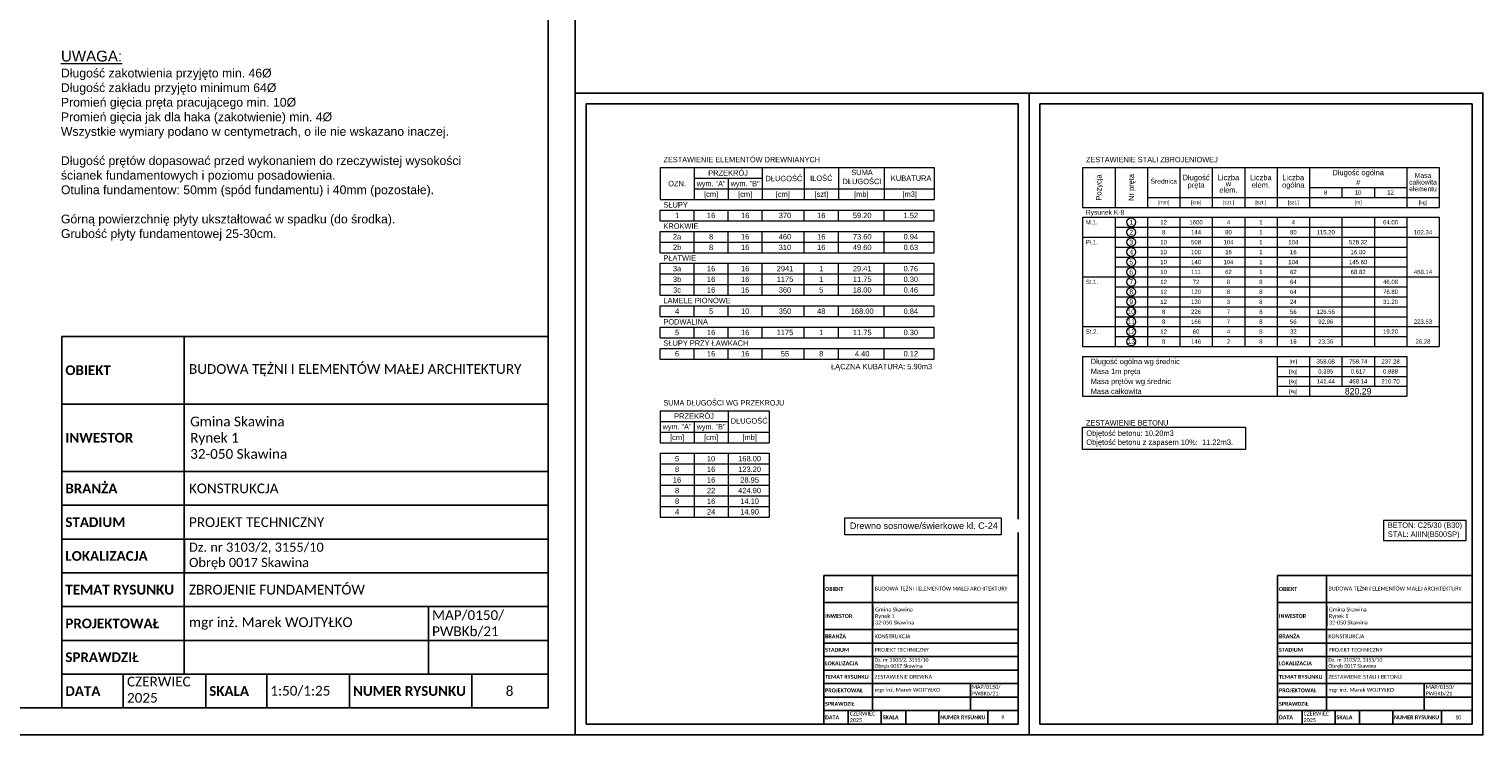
# Model space of a CAD drawing. Header units: millimetres. Extents: x 219841 to 236232, y -126388 to -112129.
# Tile 29 of 30: x 234887 to 236232, y -113614 to -112960. Entities that reach past the tile are written whole.
import ezdxf
from ezdxf.enums import TextEntityAlignment as Align

# ---------------------------------------------------------------- set-up
doc = ezdxf.new("R2010")
doc.units = ezdxf.units.MM
for name, color, linetype, lineweight in [('A-WIDOKOWA', 7, 'Continuous', 25), ('Opis', 41, 'Continuous', 9), ('tekst', 31, 'Continuous', 9), ('widokowa', 151, 'Continuous', 18)]:
    doc.layers.add(name, color=color, linetype=linetype, lineweight=lineweight)
doc.styles.add('Arial', font='GOTHIC.TTF')
doc.styles.add('SIMPLEX', font='GOTHIC.TTF')
doc.styles.get("Standard").update_dxf_attribs({"font": 'GOTHIC.TTF'})

# ---------------------------------------------------------------- blocks, each defined once
blk = doc.blocks.new('zw$61FA')
for points in [[(0, 562.5), (226.2, 562.5), (226.2, 437.5), (0, 437.5), (0, 562.5)], [(0, 437.5), (226.2, 437.5), (226.2, 375), (0, 375), (0, 437.5)], [(0, 375), (226.2, 375), (226.2, 312.5), (0, 312.5), (0, 375)], [(0, 312.5), (226.2, 312.5), (226.2, 250), (0, 250), (0, 312.5)], [(0, 250), (226.2, 250), (226.2, 187.5), (0, 187.5), (0, 250)], [(0, 187.5), (226.2, 187.5), (226.2, 125), (0, 125), (0, 187.5)], [(226.2, 187.5), (678.7, 187.5), (678.7, 125), (226.2, 125), (226.2, 187.5)], [(678.7, 187.5), (900, 187.5), (900, 125), (678.7, 125), (678.7, 187.5)], [(0, 125), (226.2, 125), (226.2, 62.5), (0, 62.5), (0, 125)], [(226.2, 125), (678.7, 125), (678.7, 62.5), (226.2, 62.5), (226.2, 125)], [(678.7, 125), (900, 125), (900, 62.5), (678.7, 62.5), (678.7, 125)]]:
    blk.add_lwpolyline(points)
for points in [[(226.2, 437.5), (900, 437.5), (900, 375), (226.2, 375)], [(226.2, 375), (900, 375), (900, 312.5), (226.2, 312.5)], [(226.2, 250), (900, 250), (900, 187.5), (226.2, 187.5)], [(0, 62.5), (113.1, 62.5), (113.1, 0), (0, 0)], [(113.1, 62.5), (266.2, 62.5), (266.2, 0), (113.1, 0)], [(266.2, 62.5), (379.3, 62.5), (379.3, 0), (266.2, 0)], [(379.3, 62.5), (532.4, 62.5), (532.4, 0), (379.3, 0)], [(532.4, 62.5), (758.7, 62.5), (758.7, 0), (532.4, 0)], [(758.7, 62.5), (900, 62.5), (900, 0), (758.7, 0)]]:
    blk.add_lwpolyline(points, close=True)
at = {"layer": 'tekst', "char_height": 18}
for s, insert, width, attachment_point in [('\\pxql;{\\fCalibri|b1|i0|c238|p34; OBIEKT}', (108.1, 625), 216.222, 5), ('\\pxql;{\\fCalibri|b1|i0|c238|p34; INWESTOR}', (108.1, 500), 216.222, 5), ('\\pxql;{\\fCalibri|b1|i0|c238|p34; BRANŻA}', (108.1, 406.2), 216.222, 5), ('{\\fCalibri|b0|i0|c238|p34;KONSTRUKCJA}', (235.1, 406.2), 462.4, 4), ('\\pxql;{\\fCalibri|b1|i0|c238|p34; STADIUM}', (108.1, 343.7), 216.222, 5), ('{\\fCalibri|b0|i0|c238|p34;PROJEKT TECHNICZNY}', (235.1, 343.7), 664.9, 4), ('\\pxql;{\\fCalibri|b1|i0|c238|p34; LOKALIZACJA}', (108.1, 281.2), 216.222, 5), ('\\pxql;{\\fCalibri|b1|i0|c238|p34; TEMAT RYSUNKU}', (108.1, 218.7), 216.222, 5), ('\\pxql;{\\fCalibri|b1|i0|c238|p34; PROJEKTOWAŁ}', (108.1, 156.2), 216.222, 5), ('\\pxql;{\\fCalibri|b0|i0|c238|p34;mgr inż. Marek WOJTYŁKO}', (456.9, 156.2), 443.567, 5), ('\\pxql;{\\fCalibri|b0|i0|c238|p34; MAP/0150/\\P PWBKb/21}', (786.8, 156.2), 216.222, 5), ('\\pxql;{\\fCalibri|b1|i0|c238|p34; SPRAWDZIŁ}', (108.1, 93.7), 216.222, 5), ('\\pxql;{\\fCalibri|b0|i0|c238|p34;CZERWIEC\\P2025}', (228.5, 33.6), 216.222, 5), ('\\pxql;{\\fCalibri|b1|i0|c238|p34; DATA}', (56.6, 31.2), 113.111, 5), ('\\pxql;{\\fCalibri|b1|i0|c238|p34; SKALA}', (322.8, 31.2), 113.111, 5)]:
    blk.add_mtext(s, dxfattribs=dict(at, insert=insert, width=width, attachment_point=attachment_point))
at = {"layer": 'tekst', "insert": (235.1, 625), "char_height": 18, "width": 664.9, "attachment_point": 4, "bg_fill": 2}
blk.add_mtext('\\A1;\\fCalibri|b0|i0|c238|p34;BUDOWA TĘŻNI I ELEMENTÓW MAŁEJ ARCHITEKTURY', dxfattribs=at)
blk.add_lwpolyline([(0, 687.5), (226.2, 687.5), (226.2, 562.5), (0, 562.5), (0, 687.5)])
blk.add_lwpolyline([(226.2, 687.5), (900, 687.5), (900, 562.5), (226.2, 562.5)], close=True)
at = {"layer": 'tekst', "width": 664.9, "attachment_point": 4, "bg_fill": 2}
for s, insert, char_height in [('{\\fCalibri|b0|i0|c238|p34;\\C256;Gmina Skawina\\PRynek 1\\P32-050 Skawina}', (237.3, 500), 18), ('{\\fCalibri|b0|i0|c238|p34;Dz. nr 3103/2, 3155/10\\PObręb 0017 Skawina}', (235.1, 281.2), 17)]:
    blk.add_mtext(s, dxfattribs=dict(at, insert=insert, char_height=char_height))
for points in [[(226.2, 562.5), (900, 562.5), (900, 437.5), (226.2, 437.5)], [(226.2, 312.5), (900, 312.5), (900, 250), (226.2, 250)]]:
    blk.add_lwpolyline(points, close=True)

msp = doc.modelspace()

# ---------------------------------------------------------------- linework, layer by layer
for points in [[(235030.59, -113463.6), (235367.48, -113463.6), (235367.48, -113494.85), (235030.59, -113494.85)], [(235667.72, -113553.6), (235802.48, -113553.6), (235802.48, -113566.1), (235667.72, -113566.1)], [(236087.72, -113553.6), (236222.48, -113553.6), (236222.48, -113566.1), (236087.72, -113566.1)], [(235107.15, -113557.35), (235183.7, -113557.35), (235183.7, -113588.6), (235107.15, -113588.6)], [(235183.7, -113557.35), (235296.81, -113557.35), (235296.81, -113588.6), (235183.7, -113588.6)], [(235296.81, -113557.35), (235367.48, -113557.35), (235367.48, -113588.6), (235296.81, -113588.6)], [(235698.35, -113591.1), (235728.97, -113591.1), (235728.97, -113603.6), (235698.35, -113603.6)], [(235728.97, -113591.1), (235774.21, -113591.1), (235774.21, -113603.6), (235728.97, -113603.6)], [(235774.21, -113591.1), (235802.48, -113591.1), (235802.48, -113603.6), (235774.21, -113603.6)], [(236118.35, -113591.1), (236148.97, -113591.1), (236148.97, -113603.6), (236118.35, -113603.6)], [(236148.97, -113591.1), (236194.21, -113591.1), (236194.21, -113603.6), (236148.97, -113603.6)], [(236194.21, -113591.1), (236222.48, -113591.1), (236222.48, -113603.6), (236194.21, -113603.6)]]:
    msp.add_lwpolyline(points, close=True)
at = {"layer": 'Defpoints'}
msp.add_lwpolyline([(233292.48, -113613.6), (235392.48, -113613.6), (235392.48, -112128.6), (233292.48, -112128.6)], close=True, dxfattribs=at)
at = {"layer": 'Opis'}
for p, q in [((235470.96, -113088.56), (235724.66, -113088.56)), ((235470.96, -113088.56), (235470.96, -113118.09)), ((235502.46, -113088.56), (235502.46, -113118.09)), ((235565.46, -113088.56), (235565.46, -113118.09)), ((235604.47, -113088.56), (235604.47, -113118.09)), ((235635.97, -113088.56), (235635.97, -113118.09)), ((235678.5, -113088.56), (235678.5, -113118.09)), ((235724.66, -113088.56), (235724.66, -113118.09)), ((235862, -113088.56), (236162, -113088.56)), ((235862, -113088.56), (235862, -113125.36)), ((235892, -113088.56), (235892, -113125.36)), ((235922, -113088.56), (235922, -113125.36)), ((235952, -113088.56), (235952, -113125.36)), ((235982, -113088.56), (235982, -113125.36)), ((236012, -113088.56), (236012, -113125.36)), ((236042, -113088.56), (236042, -113125.36)), ((236072, -113088.56), (236072, -113125.36)), ((236162, -113088.56), (236162, -113125.36)), ((236162, -113088.56), (236192, -113088.56)), ((236192, -113088.56), (236192, -113125.36)), ((235502.46, -113098.4), (235565.46, -113098.4)), ((235502.46, -113108.24), (235724.66, -113108.24)), ((235533.96, -113098.4), (235533.96, -113118.09)), ((236072, -113106.96), (236162, -113106.96)), ((236102, -113106.96), (236102, -113116.16)), ((236132, -113106.96), (236132, -113116.16)), ((235470.96, -113118.09), (235724.66, -113118.09)), ((235922, -113116.16), (236162, -113116.16)), ((236162, -113116.16), (236192, -113116.16)), ((235470.96, -113127.93), (235724.66, -113127.93)), ((235470.96, -113137.77), (235470.96, -113127.93)), ((235502.46, -113137.77), (235502.46, -113127.93)), ((235533.96, -113137.77), (235533.96, -113127.93)), ((235565.46, -113137.77), (235565.46, -113127.93)), ((235604.47, -113137.77), (235604.47, -113127.93)), ((235635.97, -113137.77), (235635.97, -113127.93)), ((235678.5, -113137.77), (235678.5, -113127.93)), ((235724.66, -113137.77), (235724.66, -113127.93)), ((235862, -113125.36), (236162, -113125.36)), ((235862, -113134.56), (236162, -113134.56)), ((235862, -113134.56), (235862, -113143.76)), ((235892, -113134.56), (235892, -113143.76)), ((235922, -113134.56), (235922, -113143.76)), ((235952, -113134.56), (235952, -113143.76)), ((235982, -113134.56), (235982, -113143.76)), ((236012, -113134.56), (236012, -113143.76)), ((236042, -113134.56), (236042, -113143.76)), ((236072, -113134.56), (236072, -113143.76)), ((236102, -113134.56), (236102, -113143.76)), ((236132, -113134.56), (236132, -113143.76)), ((236162, -113125.36), (236192, -113125.36)), ((236162, -113134.56), (236192, -113134.56)), ((236162, -113134.56), (236162, -113143.76)), ((236192, -113134.56), (236192, -113143.76)), ((235470.96, -113137.77), (235724.66, -113137.77)), ((235470.96, -113167.31), (235470.96, -113147.62)), ((235470.96, -113147.62), (235724.66, -113147.62)), ((235502.46, -113167.31), (235502.46, -113147.62)), ((235533.96, -113167.31), (235533.96, -113147.62)), ((235565.46, -113167.31), (235565.46, -113147.62)), ((235604.47, -113167.31), (235604.47, -113147.62)), ((235635.97, -113167.31), (235635.97, -113147.62)), ((235678.5, -113167.31), (235678.5, -113147.62)), ((235724.66, -113167.31), (235724.66, -113147.62)), ((235862, -113143.76), (235862, -113152.96)), ((235892, -113143.76), (236162, -113143.76)), ((235892, -113143.76), (235892, -113152.96)), ((235922, -113143.76), (235922, -113152.96)), ((235952, -113143.76), (235952, -113152.96)), ((235982, -113143.76), (235982, -113152.96)), ((236012, -113143.76), (236012, -113152.96)), ((236042, -113143.76), (236042, -113152.96)), ((236072, -113143.76), (236072, -113152.96)), ((236102, -113143.76), (236102, -113152.96)), ((236132, -113143.76), (236132, -113152.96)), ((236162, -113143.76), (236162, -113152.96)), ((236192, -113143.76), (236192, -113152.96)), ((235470.96, -113157.46), (235724.66, -113157.46)), ((235862, -113152.96), (236162, -113152.96)), ((235862, -113152.96), (235862, -113162.16)), ((235862, -113162.16), (235862, -113171.36)), ((235892, -113152.96), (236162, -113152.96)), ((235892, -113152.96), (235892, -113162.16)), ((235892, -113162.16), (236162, -113162.16)), ((235892, -113162.16), (235892, -113171.36)), ((235922, -113152.96), (235922, -113162.16)), ((235922, -113162.16), (235922, -113171.36)), ((235952, -113152.96), (235952, -113162.16)), ((235952, -113162.16), (235952, -113171.36)), ((235982, -113152.96), (235982, -113162.16)), ((235982, -113162.16), (235982, -113171.36)), ((236012, -113152.96), (236012, -113162.16)), ((236012, -113162.16), (236012, -113171.36)), ((236042, -113152.96), (236042, -113162.16)), ((236042, -113162.16), (236042, -113171.36)), ((236072, -113152.96), (236072, -113162.16)), ((236072, -113162.16), (236072, -113171.36)), ((236102, -113152.96), (236102, -113162.16)), ((236102, -113162.16), (236102, -113171.36)), ((236132, -113152.96), (236132, -113162.16)), ((236132, -113162.16), (236132, -113171.36)), ((236162, -113152.96), (236192, -113152.96)), ((236162, -113152.96), (236162, -113162.16)), ((236162, -113162.16), (236162, -113171.36)), ((236192, -113152.96), (236192, -113162.16)), ((236192, -113162.16), (236192, -113171.36)), ((235470.96, -113167.31), (235724.66, -113167.31)), ((235470.96, -113206.68), (235470.96, -113177.15)), ((235470.96, -113177.15), (235724.66, -113177.15)), ((235502.46, -113206.68), (235502.46, -113177.15)), ((235533.96, -113206.68), (235533.96, -113177.15)), ((235565.46, -113206.68), (235565.46, -113177.15)), ((235604.47, -113206.68), (235604.47, -113177.15)), ((235635.97, -113206.68), (235635.97, -113177.15)), ((235678.5, -113206.68), (235678.5, -113177.15)), ((235724.66, -113206.68), (235724.66, -113177.15)), ((235862, -113171.36), (235862, -113180.56)), ((235892, -113171.36), (236162, -113171.36)), ((235892, -113171.36), (235892, -113180.56)), ((235922, -113171.36), (235922, -113180.56)), ((235952, -113171.36), (235952, -113180.56)), ((235982, -113171.36), (235982, -113180.56)), ((236012, -113171.36), (236012, -113180.56)), ((236042, -113171.36), (236042, -113180.56)), ((236072, -113171.36), (236072, -113180.56)), ((236102, -113171.36), (236102, -113180.56)), ((236132, -113171.36), (236132, -113180.56)), ((236162, -113171.36), (236162, -113180.56)), ((236192, -113171.36), (236192, -113180.56)), ((235470.96, -113186.99), (235724.66, -113186.99)), ((235862, -113180.56), (235862, -113189.76)), ((235862, -113189.76), (236162, -113189.76)), ((235862, -113189.76), (235862, -113198.96)), ((235892, -113180.56), (236162, -113180.56)), ((235892, -113180.56), (235892, -113189.76)), ((235892, -113189.76), (236162, -113189.76)), ((235892, -113189.76), (235892, -113198.96)), ((235922, -113180.56), (235922, -113189.76)), ((235922, -113189.76), (235922, -113198.96)), ((235952, -113180.56), (235952, -113189.76)), ((235952, -113189.76), (235952, -113198.96)), ((235982, -113180.56), (235982, -113189.76)), ((235982, -113189.76), (235982, -113198.96)), ((236012, -113180.56), (236012, -113189.76)), ((236012, -113189.76), (236012, -113198.96)), ((236042, -113180.56), (236042, -113189.76)), ((236042, -113189.76), (236042, -113198.96)), ((236072, -113180.56), (236072, -113189.76)), ((236072, -113189.76), (236072, -113198.96)), ((236102, -113180.56), (236102, -113189.76)), ((236102, -113189.76), (236102, -113198.96)), ((236132, -113180.56), (236132, -113189.76)), ((236132, -113189.76), (236132, -113198.96)), ((236162, -113180.56), (236162, -113189.76)), ((236162, -113189.76), (236192, -113189.76)), ((236162, -113189.76), (236162, -113198.96)), ((236192, -113180.56), (236192, -113189.76)), ((236192, -113189.76), (236192, -113198.96)), ((235470.96, -113196.84), (235724.66, -113196.84)), ((235862, -113198.96), (235862, -113208.16)), ((235892, -113198.96), (236162, -113198.96)), ((235892, -113198.96), (235892, -113208.16)), ((235922, -113198.96), (235922, -113208.16)), ((235952, -113198.96), (235952, -113208.16)), ((235982, -113198.96), (235982, -113208.16)), ((236012, -113198.96), (236012, -113208.16)), ((236042, -113198.96), (236042, -113208.16)), ((236072, -113198.96), (236072, -113208.16)), ((236102, -113198.96), (236102, -113208.16)), ((236132, -113198.96), (236132, -113208.16)), ((236162, -113198.96), (236162, -113208.16)), ((236192, -113198.96), (236192, -113208.16)), ((235470.96, -113206.68), (235724.66, -113206.68)), ((235470.96, -113216.52), (235724.66, -113216.52)), ((235470.96, -113226.37), (235470.96, -113216.52)), ((235502.46, -113226.37), (235502.46, -113216.52)), ((235533.96, -113226.37), (235533.96, -113216.52)), ((235565.46, -113226.37), (235565.46, -113216.52)), ((235604.47, -113226.37), (235604.47, -113216.52)), ((235635.97, -113226.37), (235635.97, -113216.52)), ((235678.5, -113226.37), (235678.5, -113216.52)), ((235724.66, -113226.37), (235724.66, -113216.52)), ((235862, -113208.16), (235862, -113217.36)), ((235862, -113217.36), (235862, -113226.56)), ((235892, -113208.16), (236162, -113208.16)), ((235892, -113208.16), (235892, -113217.36)), ((235892, -113217.36), (236162, -113217.36)), ((235892, -113217.36), (235892, -113226.56)), ((235922, -113208.16), (235922, -113217.36)), ((235922, -113217.36), (235922, -113226.56)), ((235952, -113208.16), (235952, -113217.36)), ((235952, -113217.36), (235952, -113226.56)), ((235982, -113208.16), (235982, -113217.36)), ((235982, -113217.36), (235982, -113226.56)), ((236012, -113208.16), (236012, -113217.36)), ((236012, -113217.36), (236012, -113226.56)), ((236042, -113208.16), (236042, -113217.36)), ((236042, -113217.36), (236042, -113226.56)), ((236072, -113208.16), (236072, -113217.36)), ((236072, -113217.36), (236072, -113226.56)), ((236102, -113208.16), (236102, -113217.36)), ((236102, -113217.36), (236102, -113226.56)), ((236132, -113208.16), (236132, -113217.36)), ((236132, -113217.36), (236132, -113226.56)), ((236162, -113208.16), (236162, -113217.36)), ((236162, -113217.36), (236162, -113226.56)), ((236192, -113208.16), (236192, -113217.36)), ((236192, -113217.36), (236192, -113226.56)), ((235470.96, -113226.37), (235724.66, -113226.37)), ((235862, -113226.56), (235862, -113235.76)), ((235892, -113226.56), (236162, -113226.56)), ((235892, -113226.56), (235892, -113235.76)), ((235922, -113226.56), (235922, -113235.76)), ((235952, -113226.56), (235952, -113235.76)), ((235982, -113226.56), (235982, -113235.76)), ((236012, -113226.56), (236012, -113235.76)), ((236042, -113226.56), (236042, -113235.76)), ((236072, -113226.56), (236072, -113235.76)), ((236102, -113226.56), (236102, -113235.76)), ((236132, -113226.56), (236132, -113235.76)), ((236162, -113226.56), (236162, -113235.76)), ((236192, -113226.56), (236192, -113235.76)), ((235470.96, -113236.21), (235724.66, -113236.21)), ((235470.96, -113246.06), (235470.96, -113236.21)), ((235502.46, -113246.06), (235502.46, -113236.21)), ((235533.96, -113246.06), (235533.96, -113236.21)), ((235565.46, -113246.06), (235565.46, -113236.21)), ((235604.47, -113246.06), (235604.47, -113236.21)), ((235635.97, -113246.06), (235635.97, -113236.21)), ((235678.5, -113246.06), (235678.5, -113236.21)), ((235724.66, -113246.06), (235724.66, -113236.21)), ((235862, -113235.76), (236162, -113235.76)), ((235862, -113235.76), (235862, -113244.96)), ((235892, -113235.76), (236162, -113235.76)), ((235892, -113235.76), (235892, -113244.96)), ((235922, -113235.76), (235922, -113244.96)), ((235952, -113235.76), (235952, -113244.96)), ((235982, -113235.76), (235982, -113244.96)), ((236012, -113235.76), (236012, -113244.96)), ((236042, -113235.76), (236042, -113244.96)), ((236072, -113235.76), (236072, -113244.96)), ((236102, -113235.76), (236102, -113244.96)), ((236132, -113235.76), (236132, -113244.96)), ((236162, -113235.76), (236192, -113235.76)), ((236162, -113235.76), (236162, -113244.96)), ((236192, -113235.76), (236192, -113244.96)), ((235470.96, -113246.06), (235724.66, -113246.06)), ((235470.96, -113255.9), (235724.66, -113255.9)), ((235470.96, -113265.74), (235470.96, -113255.9)), ((235502.46, -113265.74), (235502.46, -113255.9)), ((235533.96, -113265.74), (235533.96, -113255.9)), ((235565.46, -113265.74), (235565.46, -113255.9)), ((235604.47, -113265.74), (235604.47, -113255.9)), ((235635.97, -113265.74), (235635.97, -113255.9)), ((235678.5, -113265.74), (235678.5, -113255.9)), ((235724.66, -113265.74), (235724.66, -113255.9)), ((235862, -113244.96), (235862, -113254.16)), ((235862, -113254.16), (236162, -113254.16)), ((235892, -113244.96), (236162, -113244.96)), ((235892, -113244.96), (235892, -113254.16)), ((235892, -113254.16), (236162, -113254.16)), ((235922, -113244.96), (235922, -113254.16)), ((235952, -113244.96), (235952, -113254.16)), ((235982, -113244.96), (235982, -113254.16)), ((236012, -113244.96), (236012, -113254.16)), ((236042, -113244.96), (236042, -113254.16)), ((236072, -113244.96), (236072, -113254.16)), ((236102, -113244.96), (236102, -113254.16)), ((236132, -113244.96), (236132, -113254.16)), ((236162, -113244.96), (236162, -113254.16)), ((236162, -113254.16), (236192, -113254.16)), ((236192, -113244.96), (236192, -113254.16)), ((235470.96, -113265.74), (235724.66, -113265.74)), ((235862, -113263.36), (236162, -113263.36)), ((235862, -113263.36), (235862, -113300.16)), ((236042, -113263.36), (236042, -113300.16)), ((236072, -113263.36), (236072, -113300.16)), ((236102, -113263.36), (236102, -113290.96)), ((236132, -113263.36), (236132, -113290.96)), ((236162, -113263.36), (236162, -113300.16)), ((236042, -113272.56), (236162, -113272.56)), ((236042, -113281.76), (236162, -113281.76)), ((236042, -113290.96), (236162, -113290.96)), ((235862, -113300.16), (236162, -113300.16)), ((235470.96, -113313.62), (235572.09, -113313.62)), ((235470.96, -113313.62), (235470.96, -113343.15)), ((235470.96, -113323.46), (235533.96, -113323.46)), ((235502.46, -113323.46), (235502.46, -113343.15)), ((235533.96, -113313.62), (235533.96, -113343.15)), ((235572.09, -113313.62), (235572.09, -113343.15)), ((235470.96, -113333.3), (235572.09, -113333.3)), ((235470.96, -113343.15), (235572.09, -113343.15)), ((235470.96, -113352.99), (235470.96, -113412.05)), ((235470.96, -113352.99), (235572.09, -113352.99)), ((235470.96, -113362.84), (235572.09, -113362.84)), ((235502.46, -113352.99), (235502.46, -113412.05)), ((235533.96, -113352.99), (235533.96, -113412.05)), ((235572.09, -113352.99), (235572.09, -113412.05)), ((235470.96, -113372.68), (235572.09, -113372.68)), ((235470.96, -113382.52), (235572.09, -113382.52)), ((235470.96, -113392.37), (235572.09, -113392.37)), ((235470.96, -113402.21), (235572.09, -113402.21)), ((235470.96, -113412.05), (235572.09, -113412.05))]:
    msp.add_line(p, q, dxfattribs=at)
msp.add_lwpolyline([(235862, -113328.9), (236012.72, -113328.9), (236012.72, -113349.57), (235862, -113349.57)], close=True, dxfattribs=at)
for centre in [(235907, -113139.16), (235907, -113148.36), (235907, -113157.56), (235907, -113166.76), (235907, -113175.96), (235907, -113185.16), (235907, -113194.36), (235907, -113203.56), (235907, -113212.76), (235907, -113221.96), (235907, -113231.16), (235907, -113240.36), (235907, -113249.56)]:
    msp.add_circle(centre, 4.1, dxfattribs=at)
at = {"layer": 'tekst', "ltscale": 70}
msp.add_lwpolyline([(236140.34, -113433.75), (236216.92, -113433.75), (236216.92, -113415.03), (236140.34, -113415.03)], close=True, dxfattribs=at)

# ---------------------------------------------------------------- texts
at = {"layer": 'Opis'}
for s, width, p in [('ZESTAWIENIE ELEMENTÓW DREWNIANYCH', 0.85, (235474.11, -113081.17)), ('ZESTAWIENIE STALI ZBROJENIOWEJ', 0.85, (235865.15, -113081.17)), ('SŁUPY', 0.9, (235474.11, -113123.01)), ('KROKWIE', 0.9, (235474.11, -113142.7)), ('PŁATWIE', 0.9, (235474.11, -113172.23)), ('LAMELE PIONOWE', 0.9, (235474.11, -113211.6)), ('PODWALINA', 0.9, (235474.11, -113231.29)), ('SŁUPY PRZY ŁAWKACH', 0.9, (235474.11, -113250.98)), ('SUMA DŁUGOŚCI WG PRZEKROJU', 0.8, (235474.11, -113306.23)), ('ZESTAWIENIE BETONU', 0.85, (235865.15, -113324.77))]:
    msp.add_text(s, height=5, dxfattribs=dict(at, width=width)).set_placement(p, align=Align.MIDDLE_LEFT)
for s, p in [('PRZEKRÓJ', (235533.96, -113093.48)), ('DŁUGOŚĆ', (235585.58, -113098.67)), ('ILOŚĆ', (235620.22, -113098.4)), ('KUBATURA', (235703.34, -113098.37)), ('OZN.', (235486.71, -113103.32)), ('[cm]', (235518.21, -113113.16)), ('[cm]', (235549.71, -113113.16)), ('[cm]', (235584.55, -113113.16)), ('[szt]', (235620.22, -113113.16)), ('[mb]', (235657.22, -113113.16)), ('[m3]', (235702.01, -113113.16)), ('1', (235486.71, -113132.85)), ('16', (235518.21, -113132.85)), ('16', (235549.71, -113132.85)), ('370', (235586.58, -113132.85)), ('16', (235620.17, -113132.85)), ('59.20', (235658.06, -113132.85)), ('1.52', (235703.05, -113132.85)), ('2a', (235486.71, -113152.54)), ('8', (235518.21, -113152.54)), ('16', (235549.71, -113152.54)), ('460', (235586.58, -113152.54)), ('16', (235620.17, -113152.54)), ('73.60', (235658.06, -113152.54)), ('0.94', (235703.05, -113152.54)), ('2b', (235486.71, -113162.38)), ('8', (235518.21, -113162.38)), ('16', (235549.71, -113162.38)), ('310', (235586.58, -113162.38)), ('16', (235620.17, -113162.38)), ('49.60', (235658.06, -113162.38)), ('0.63', (235703.05, -113162.38)), ('3b', (235486.71, -113191.91)), ('3a', (235486.71, -113182.07)), ('16', (235518.21, -113182.07)), ('16', (235518.21, -113191.91)), ('16', (235549.71, -113182.07)), ('16', (235549.71, -113191.91)), ('2941', (235586.58, -113182.07)), ('1175', (235586.58, -113191.91)), ('1', (235620.17, -113182.07)), ('1', (235620.17, -113191.91)), ('29.41', (235658.06, -113182.07)), ('11.75', (235658.06, -113191.91)), ('0.76', (235703.05, -113182.07)), ('0.30', (235703.05, -113191.91)), ('3c', (235486.71, -113201.76)), ('16', (235518.21, -113201.76)), ('16', (235549.71, -113201.76)), ('360', (235586.58, -113201.76)), ('5', (235620.17, -113201.76)), ('18.00', (235658.06, -113201.76)), ('0.46', (235703.05, -113201.76)), ('4', (235486.71, -113221.45)), ('5', (235518.21, -113221.45)), ('10', (235549.71, -113221.45)), ('350', (235586.58, -113221.45)), ('48', (235620.17, -113221.45)), ('168.00', (235658.06, -113221.45)), ('0.84', (235703.05, -113221.45)), ('5', (235486.71, -113241.13)), ('16', (235518.21, -113241.13)), ('16', (235549.71, -113241.13)), ('1175', (235586.58, -113241.13)), ('1', (235620.17, -113241.13)), ('11.75', (235658.06, -113241.13)), ('0.30', (235703.05, -113241.13)), ('6', (235486.71, -113260.82)), ('16', (235518.21, -113260.82)), ('16', (235549.71, -113260.82)), ('55', (235586.58, -113260.82)), ('8', (235620.17, -113260.82)), ('4.40', (235658.06, -113260.82)), ('0.12', (235703.05, -113260.82)), ('PRZEKRÓJ', (235502.46, -113318.54)), ('DŁUGOŚĆ', (235553.44, -113322.96)), ('[cm]', (235486.71, -113338.23)), ('[cm]', (235518.21, -113338.23)), ('[mb]', (235553.85, -113338.23)), ('5', (235486.71, -113357.91)), ('8', (235486.71, -113367.76)), ('10', (235518.21, -113357.91)), ('16', (235518.21, -113367.76)), ('168.00', (235553.85, -113357.91)), ('123.20', (235553.85, -113367.76)), ('16', (235486.71, -113377.6)), ('16', (235518.21, -113377.6)), ('28.95', (235553.85, -113377.6)), ('8', (235486.71, -113387.44)), ('22', (235518.21, -113387.44)), ('424.90', (235553.85, -113387.44)), ('4', (235486.71, -113407.13)), ('8', (235486.71, -113397.29)), ('24', (235518.21, -113407.13)), ('16', (235518.21, -113397.29)), ('14.10', (235553.85, -113397.29)), ('14.90', (235553.85, -113407.13))]:
    msp.add_text(s, height=5, dxfattribs=at).set_placement(p, align=Align.MIDDLE_CENTER)
at = {"layer": 'Opis', "style": 'Arial'}
for s, p in [('Pozycja', (235877, -113106.96)), ('Nr pręta', (235907, -113106.96))]:
    msp.add_text(s, height=5, rotation=90, dxfattribs=at).set_placement(p, align=Align.MIDDLE_CENTER)
for s, height, p in [('Długość', 5, (235967, -113097.76)), ('Liczba', 5, (235997, -113097.76)), ('Liczba', 5, (236027, -113097.76)), ('Liczba', 5, (236057, -113097.76)), ('Długość ogólna', 5, (236117, -113093.16)), ('Masa', 4.5, (236177, -113095.8)), ('Średnica', 4.5, (235937.1, -113101.24)), ('pręta', 5, (235967, -113104.66)), ('elem.', 5, (235997, -113109.26)), ('w', 5, (235997, -113103.51)), ('elem.', 5, (236027, -113104.66)), ('ogólna', 5, (236057, -113104.66)), ('8', 4, (236087, -113111.56)), ('10', 4, (236117, -113111.56)), ('#', 5, (236117, -113102.36)), ('12', 4, (236147, -113111.56)), ('całkowita', 4.5, (236177, -113102.01)), ('elementu', 4.5, (236177, -113108.22)), ('[mm]', 3.5, (235937, -113120.76)), ('[cm]', 3.5, (235967, -113120.76)), ('[szt.]', 3.5, (235997, -113120.76)), ('[szt.]', 3.5, (236027, -113120.76)), ('[szt.]', 3.5, (236057, -113120.76)), ('[m]', 3.5, (236117, -113120.76)), ('[kg]', 3.5, (236177, -113120.76)), ('1', 4.5, (235907, -113139.16)), ('12', 4, (235937, -113139.16)), ('1600', 4, (235967, -113139.16)), ('4', 4, (235997, -113139.16)), ('1', 4, (236027, -113139.16)), ('4', 4, (236057, -113139.16)), ('64.00', 4, (236147, -113139.16)), ('2', 4.5, (235907, -113148.36)), ('8', 4, (235937, -113148.36)), ('144', 4, (235967, -113148.36)), ('80', 4, (235997, -113148.36)), ('1', 4, (236027, -113148.36)), ('80', 4, (236057, -113148.36)), ('115.20', 4, (236087, -113148.36)), ('102.34', 4, (236177, -113148.36)), ('3', 4.5, (235907, -113157.56)), ('10', 4, (235937, -113157.56)), ('508', 4, (235967, -113157.56)), ('104', 4, (235997, -113157.56)), ('1', 4, (236027, -113157.56)), ('104', 4, (236057, -113157.56)), ('528.32', 4, (236117, -113157.56)), ('4', 4.5, (235907, -113166.76)), ('5', 4.5, (235907, -113175.96)), ('10', 4, (235937, -113166.76)), ('10', 4, (235937, -113175.96)), ('100', 4, (235967, -113166.76)), ('140', 4, (235967, -113175.96)), ('104', 4, (235997, -113175.96)), ('16', 4, (235997, -113166.76)), ('1', 4, (236027, -113166.76)), ('1', 4, (236027, -113175.96)), ('104', 4, (236057, -113175.96)), ('16', 4, (236057, -113166.76)), ('145.60', 4, (236117, -113175.96)), ('16.00', 4, (236117, -113166.76)), ('6', 4.5, (235907, -113185.16)), ('10', 4, (235937, -113185.16)), ('111', 4, (235967, -113185.16)), ('62', 4, (235997, -113185.16)), ('1', 4, (236027, -113185.16)), ('62', 4, (236057, -113185.16)), ('68.82', 4, (236117, -113185.16)), ('468.14', 4, (236177, -113185.16)), ('8', 4.5, (235907, -113203.56)), ('7', 4.5, (235907, -113194.36)), ('12', 4, (235937, -113194.36)), ('12', 4, (235937, -113203.56)), ('120', 4, (235967, -113203.56)), ('72', 4, (235967, -113194.36)), ('8', 4, (235997, -113194.36)), ('8', 4, (235997, -113203.56)), ('8', 4, (236027, -113194.36)), ('8', 4, (236027, -113203.56)), ('64', 4, (236057, -113194.36)), ('64', 4, (236057, -113203.56)), ('46.08', 4, (236147, -113194.36)), ('76.80', 4, (236147, -113203.56)), ('9', 4.5, (235907, -113212.76)), ('12', 4, (235937, -113212.76)), ('130', 4, (235967, -113212.76)), ('3', 4, (235997, -113212.76)), ('8', 4, (236027, -113212.76)), ('24', 4, (236057, -113212.76)), ('31.20', 4, (236147, -113212.76)), ('10', 4.5, (235907, -113221.96)), ('11', 4.5, (235907, -113231.16)), ('8', 4, (235937, -113221.96)), ('8', 4, (235937, -113231.16)), ('226', 4, (235967, -113221.96)), ('166', 4, (235967, -113231.16)), ('7', 4, (235997, -113221.96)), ('7', 4, (235997, -113231.16)), ('8', 4, (236027, -113221.96)), ('8', 4, (236027, -113231.16)), ('56', 4, (236057, -113221.96)), ('56', 4, (236057, -113231.16)), ('126.56', 4, (236087, -113221.96)), ('92.96', 4, (236087, -113231.16)), ('223.53', 4, (236177, -113231.16)), ('12', 4.5, (235907, -113240.36)), ('12', 4, (235937, -113240.36)), ('60', 4, (235967, -113240.36)), ('4', 4, (235997, -113240.36)), ('8', 4, (236027, -113240.36)), ('32', 4, (236057, -113240.36)), ('19.20', 4, (236147, -113240.36)), ('13', 4.5, (235907, -113249.56)), ('8', 4, (235937, -113249.56)), ('146', 4, (235967, -113249.56)), ('2', 4, (235997, -113249.56)), ('8', 4, (236027, -113249.56)), ('16', 4, (236057, -113249.56)), ('23.36', 4, (236087, -113249.56)), ('26.28', 4, (236177, -113249.56)), ('[m]', 3.5, (236057, -113267.96)), ('358.08', 4, (236087, -113267.96)), ('758.74', 4, (236117, -113267.96)), ('237.28', 4, (236147, -113267.96)), ('[kg]', 3.5, (236057, -113277.16)), ('[kg]', 3.5, (236057, -113286.36)), ('141.44', 4, (236087, -113286.36)), ('0.395', 4, (236087, -113277.16)), ('468.14', 4, (236117, -113286.36)), ('0.617', 4, (236117, -113277.16)), ('210.70', 4, (236147, -113286.36)), ('0.888', 4, (236147, -113277.16)), ('[kg]', 3.5, (236057, -113295.56)), ('820.29', 6, (236117, -113295.56))]:
    msp.add_text(s, height=height, dxfattribs=at).set_placement(p, align=Align.MIDDLE_CENTER)
at = {"layer": 'Opis', "width": 0.8}
for s, p in [('wym. "A"', (235518.21, -113103.32)), ('wym. "B"', (235549.71, -113103.32)), ('wym. "A"', (235486.71, -113328.38)), ('wym. "B"', (235518.21, -113328.38))]:
    msp.add_text(s, height=5, dxfattribs=at).set_placement(p, align=Align.MIDDLE_CENTER)
at = {"layer": 'Opis', "style": 'Arial'}
for s, height, p in [('M.1.', 4, (235865, -113139.16)), ('Rysunek K-8', 4.5, (235865, -113129.96)), ('Pł.1.', 4, (235865, -113157.56)), ('St.1.', 4, (235865, -113194.36)), ('St.2.', 4, (235865, -113240.36)), ('Długość ogólna wg średnic', 5, (235869.5, -113267.96)), ('Masa 1m pręta', 5, (235869.5, -113277.16)), ('Masa prętów wg średnic', 5, (235869.5, -113286.36)), ('Masa całkowita', 5, (235869.5, -113295.56))]:
    msp.add_text(s, height=height, dxfattribs=at).set_placement(p, align=Align.MIDDLE_LEFT)
at = {"layer": 'Opis'}
msp.add_text('ŁĄCZNA KUBATURA: 5.90m3', height=5, dxfattribs=at).set_placement((235722.77, -113272.72), align=Align.MIDDLE_RIGHT)
at = {"layer": 'Opis', "insert": (235626.34, -113090.54), "char_height": 5, "width": 63, "attachment_point": 1}
msp.add_mtext('\\pxqc;SUMA\\PDŁUGOŚCI', dxfattribs=at)
at = {"layer": 'Opis', "insert": (235865.42, -113331.88), "char_height": 5, "width": 148.2805, "attachment_point": 1, "style": 'Arial'}
msp.add_mtext('Objętość betonu: 10.20m3\\PObjętość betonu z zapasem 10%:  11.22m3.', dxfattribs=at)
at = {"layer": 'tekst', "ltscale": 70, "attachment_point": 5, "style": 'SIMPLEX'}
for s, insert, char_height, width in [('\\pxql;{\\fArial|b0|i0|c238|p34;\\LUWAGA:\\P\\H0.81019x;\\lDługość zakotwienia przyjęto min. 46%%C\\PDługość zakładu przyjęto minimum 64%%C\\PPromień gięcia pręta pracującego min. 10%%C\\PPromień gięcia jak dla haka (zakotwienie) min. 4%%C\\PWszystkie wymiary podano w centymetrach, o ile nie wskazano inaczej.\\P\\PDługość prętów dopasować przed wykonaniem do rzeczywistej wysokości ścianek fundamentowych i poziomu posadowienia.\\POtulina fundamentow: 50mm (spód fundamentu) i 40mm (pozostałe).\\P\\PGórną powierzchnię płyty ukształtować w spadku (do środka).\\PGrubość płyty fundamentowej 25-30cm.\\P\\P\\H1.2343x;\\P^I\\P^I}', (235119.65, -113099.38), 10, 406.25), ('\\pxql;BETON: C25/30 (B30)\\PSTAL: AIIIN(B500SP)', (236195.24, -113424.39), 5, 101.5625)]:
    msp.add_mtext(s, dxfattribs=dict(at, insert=insert, char_height=char_height, width=width))
at = {"layer": 'tekst'}
for s, insert, char_height, width, attachment_point in [('{\\fCalibri|b0|i0|c238|p34;ZBROJENIE FUNDAMENTÓW}', (235035.03, -113479.23), 9, 332.45, 4), ('\\pxql;{\\fCalibri|b0|i0|c238|p34; 1:50/1:25}', (235145.42, -113572.98), 9, 76.5556, 5), ('{\\fCalibri|b0|i0|c238|p34;ZESTAWIENIE DREWNA}', (235669.5, -113559.85), 3.6, 132.98, 4), ('{\\fCalibri|b0|i0|c238|p34;ZESTAWIENIE STALI I BETONU}', (236089.5, -113559.85), 3.6, 132.98, 4), ('\\pxql;{\\fCalibri|b1|i0|c238|p34; NUMER RYSUNKU}', (235237.76, -113572.98), 9, 108.1112, 5), ('\\pxql;{\\fCalibri|b1|i0|c238|p34; NUMER RYSUNKU}', (235750.59, -113597.35), 3.6, 43.2445, 5), ('\\pxql;{\\fCalibri|b1|i0|c238|p34; NUMER RYSUNKU}', (236170.59, -113597.35), 3.6, 43.2445, 5)]:
    msp.add_mtext(s, dxfattribs=dict(at, insert=insert, char_height=char_height, width=width, attachment_point=attachment_point))

# ---------------------------------------------------------------- next in the draw order: block references
for p, xscale, yscale, zscale in [((234917.48, -113588.6), 0.5, 0.5, 0.5), ((235622.48, -113603.6), 0.2, 0.2, 0.2), ((236042.48, -113603.6), 0.2, 0.2, 0.2)]:
    msp.add_blockref('zw$61FA', p, dxfattribs=dict(xscale=xscale, yscale=yscale, zscale=zscale))

# ---------------------------------------------------------------- next in the draw order: linework, layer by layer
at = {"layer": 'A-WIDOKOWA'}
for points in [[(233317.48, -113588.6), (235367.48, -113588.6), (235367.48, -112153.6), (233317.48, -112153.6)], [(235402.48, -113603.6), (235802.48, -113603.6), (235802.48, -113029.6), (235402.48, -113029.6)]]:
    msp.add_lwpolyline(points, close=True, dxfattribs=at)
at = {"layer": 'Defpoints'}
msp.add_lwpolyline([(235392.48, -113613.6), (235812.48, -113613.6), (235812.48, -113019.6), (235392.48, -113019.6)], close=True, dxfattribs=at)

# ---------------------------------------------------------------- next in the draw order: texts
at = {"layer": 'tekst', "attachment_point": 5}
for s, insert, char_height, width in [('\\pxql;{\\fCalibri|b0|i0|c238|p34;8}', (235366.46, -113572.98), 9, 76.5556), ('\\pxql;{\\fCalibri|b0|i0|c238|p34;9}', (235802.07, -113597.35), 3.6, 30.6222), ('\\pxql;{\\fCalibri|b0|i0|c238|p34;10}', (236222.07, -113597.35), 3.6, 30.6222)]:
    msp.add_mtext(s, dxfattribs=dict(at, insert=insert, char_height=char_height, width=width))

# ---------------------------------------------------------------- next in the draw order: texts
at = {"layer": 'tekst', "ltscale": 70, "insert": (235788.74, -113420.03), "char_height": 6, "width": 284.266, "attachment_point": 5, "style": 'SIMPLEX', "bg_fill": 2}
msp.add_mtext('\\pxql;{\\fArial|b0|i0|c238|p34;Drewno sosnowe/świerkowe kl. C-24}', dxfattribs=at)

# ---------------------------------------------------------------- next in the draw order: linework, layer by layer
at = {"layer": 'A-WIDOKOWA'}
msp.add_lwpolyline([(235822.48, -113603.6), (236222.48, -113603.6), (236222.48, -113029.6), (235822.48, -113029.6)], close=True, dxfattribs=at)
at = {"layer": 'Defpoints'}
msp.add_lwpolyline([(235812.48, -113613.6), (236232.48, -113613.6), (236232.48, -113019.6), (235812.48, -113019.6)], close=True, dxfattribs=at)
at = {"layer": 'widokowa'}
msp.add_lwpolyline([(235642.04, -113412.76), (235786.6, -113412.76), (235786.6, -113428.32), (235642.04, -113428.32)], close=True, dxfattribs=at)

doc.saveas('drawing.dxf')
